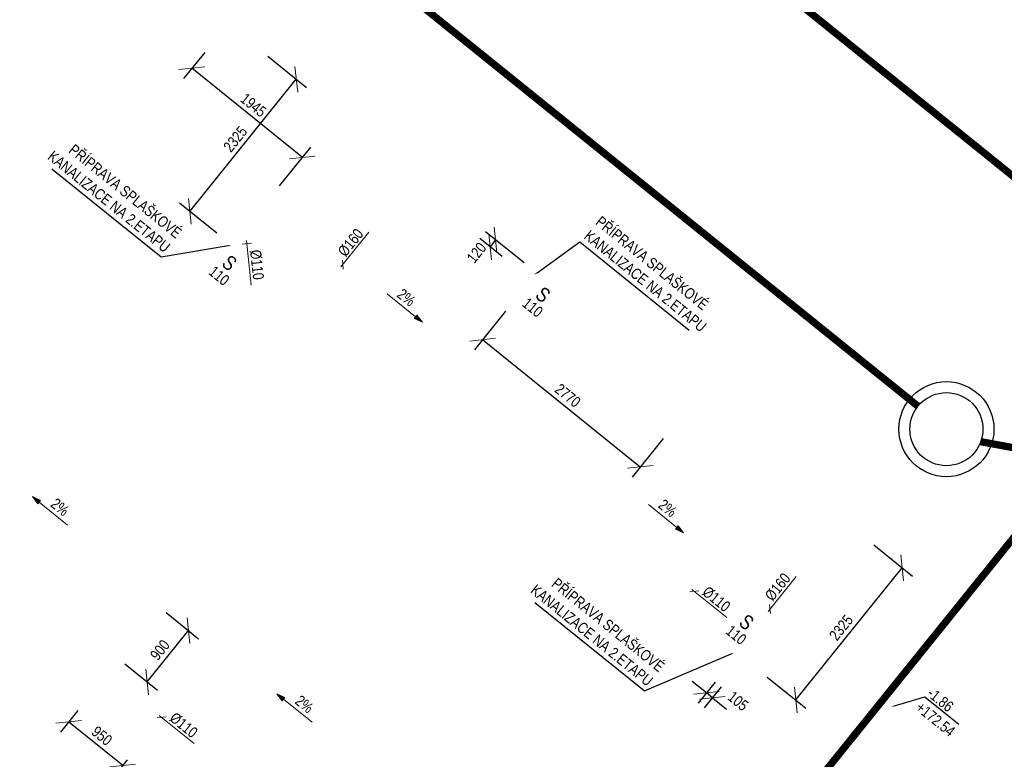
# Model space of a CAD drawing. Header units: millimetres. Extents: x -596506442 to -596040348, y -1160311056 to -1159813945.
# Tile 5 of 77: x -596359342 to -596345869, y -1160114137 to -1160104017. Entities that reach past the tile are written whole.
import ezdxf
from ezdxf import colors
from ezdxf.entities.mleader import LeaderData, LeaderLine
from ezdxf.math import Vec2, Vec3

# ---------------------------------------------------------------- set-up
doc = ezdxf.new("R2010")
doc.units = ezdxf.units.MM
doc.layers.get('Defpoints').update_dxf_attribs({"color": 220})
for name, color, linetype in [('obrys', 7, 'Continuous'), ('TP_03_KS-Potrubí nové', 20, 'KANVSVO'), ('TP_04_KD-Potrubí nové', 106, 'KANVDVO')]:
    doc.layers.add(name, color=color, linetype=linetype)
doc.layers.add('ZTI-potr_studena-popis', color=7, linetype='Continuous', lineweight=13)
doc.layers.add('ZTI-voda-popis', color=7, linetype='Continuous', lineweight=15)
doc.styles.add('ARIAL', font='arial.ttf', dxfattribs={"width": 0.8})
doc.styles.get("Standard").update_dxf_attribs({"font": 'ic-simplex.shx', "width": 0.8})
doc.linetypes.add('KANVDVO', pattern='A,7,-6.5,[8,civil.shx,S=1,R=0,X=0,Y=0],-6.5', length=20)
doc.linetypes.add('KANVSVO', pattern='A,7,-6.5,[9,civil.shx,S=1,R=0,X=0,Y=0],-6.5', length=20)
doc.dimstyles.new('CADKON', dxfattribs={"dimscale": 100, "dimtxt": 2.5, "dimasz": 2.5, "dimexe": 1.8, "dimexo": 5, "dimgap": 0.6, "dimtad": 1, "dimrnd": 1, "dimtxsty": 'Standard', "dimblk1": 'OBLIQUE', "dimblk2": 'OBLIQUE', "dimsah": 1, "dimcen": 2.5, "dimadec": 1, "dimazin": 2, "dimtfac": 1, "dimtdec": 4, "dimtix": 1, "dimtmove": 2, "dimatfit": 3, "dimldrblk": 'OPEN30', "dimfxl": 5, "dimfxlon": 1, "dimtfill": 1, "dimtolj": 1, "dimarcsym": 0})

# ---------------------------------------------------------------- blocks, each defined once
blk = doc.blocks.new('_OBLIQUE')
at = {"color": 0, "linetype": 'ByBlock'}
blk.add_line((-0.5, -0.5), (0.5, 0.5), dxfattribs=at)
blk = doc.blocks.new('*D60')
at = {"layer": 'Defpoints', "color": 0, "transparency": 16777216}
for p in [(-596356497, -1160104074), (-596355557, -1160104832), (-596356257, -1160107252)]:
    blk.add_point(p, dxfattribs=at)
at = {"layer": 'ZTI-potr_studena-popis', "color": 0, "lineweight": -2, "transparency": 16777216}
for p, q in [((-596355946, -1160104518), (-596355417, -1160104945)), ((-596357015, -1160106641), (-596355557, -1160104832)), ((-596356646, -1160106938), (-596357155, -1160106528))]:
    blk.add_line(p, q, dxfattribs=at)
at = {"layer": 'ZTI-potr_studena-popis', "color": 0, "lineweight": -2, "transparency": 16777216, "xscale": 250, "yscale": 250, "zscale": 250}
for p, rotation in [((-596355557, -1160104832), 51.12237106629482), ((-596357015, -1160106641), 231.1223710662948)]:
    blk.add_blockref('_OBLIQUE', p, dxfattribs=dict(at, rotation=rotation))
at = {"layer": 'ZTI-potr_studena-popis', "color": 0, "transparency": 16777216, "insert": (-596356392, -1160105651), "char_height": 150, "attachment_point": 5, "rotation": 51.1224, "style": 'ARIAL', "bg_fill": 3, "box_fill_scale": 1.1, "bg_fill_color": 256, "bg_fill_true_color": 13158600, "bg_fill_transparency": 0}
blk.add_mtext('\\A1;2325', dxfattribs=at)
blk = doc.blocks.new('_Open30')
at = {"color": 0, "lineweight": -2}
for p, q in [((-1, 0.268), (0, 0)), ((0, 0), (-1, -0.268)), ((0, 0), (-1, 0))]:
    blk.add_line(p, q, dxfattribs=at)
blk = doc.blocks.new('*D61')
at = {"layer": 'Defpoints', "color": 0, "transparency": 16777216}
for p in [(-596352352, -1160107571), (-596350113, -1160109221)]:
    blk.add_point(p, dxfattribs=at)
at = {"layer": 'ZTI-potr_studena-popis', "color": 0, "lineweight": -2, "transparency": 16777216}
for p, q in [((-596352441, -1160107345), (-596352970, -1160106918)), ((-596352741, -1160107258), (-596353046, -1160107012)), ((-596352830, -1160107031), (-596352906, -1160107125))]:
    blk.add_line(p, q, dxfattribs=at)
at = {"layer": 'ZTI-potr_studena-popis', "color": 0, "transparency": 16777216, "insert": (-596353091, -1160107205), "char_height": 150, "attachment_point": 5, "rotation": 51.1224, "style": 'ARIAL', "bg_fill": 3, "box_fill_scale": 1.1, "bg_fill_color": 256, "bg_fill_true_color": 13158600, "bg_fill_transparency": 0}
blk.add_mtext('\\A1;120', dxfattribs=at)
at = {"layer": 'Defpoints', "color": 0, "transparency": 16777216}
blk.add_point((-596352906, -1160107125), dxfattribs=at)
at = {"layer": 'ZTI-potr_studena-popis', "color": 0, "lineweight": -2, "transparency": 16777216, "xscale": 250, "yscale": 250, "zscale": 250}
for p, rotation in [((-596352906, -1160107125), 231.1223710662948), ((-596352830, -1160107031), 51.12237106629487)]:
    blk.add_blockref('_OBLIQUE', p, dxfattribs=dict(at, rotation=rotation))
blk = doc.blocks.new('spád')
h = blk.add_hatch(color=256)
h.dxf.hatch_style = 1
h.paths.add_polyline_path([(126994, 9932), (126874, 9962), (126874, 9902)])
at = {"layer": 'ZTI-potr_studena-popis'}
blk.add_line((126374, 9932), (126874, 9932), dxfattribs=at)
blk.add_lwpolyline([(126874, 9962), (126994, 9932), (126874, 9902), (126874, 9962)], dxfattribs=at)
blk = doc.blocks.new('*D72')
at = {"layer": 'Defpoints', "color": 0, "transparency": 16777216}
for p in [(-596358233, -1160113079), (-596358673, -1160113624), (-596357556, -1160113754)]:
    blk.add_point(p, dxfattribs=at)
at = {"layer": 'ZTI-potr_studena-popis', "color": 0, "lineweight": -2, "transparency": 16777216}
for p, q in [((-596358547, -1160113468), (-596358786, -1160113764)), ((-596357932, -1160114221), (-596358673, -1160113624)), ((-596357870, -1160114143), (-596358045, -1160114361))]:
    blk.add_line(p, q, dxfattribs=at)
at = {"layer": 'ZTI-potr_studena-popis', "color": 0, "lineweight": -2, "transparency": 16777216, "xscale": 250, "yscale": 250, "zscale": 250}
for p, rotation in [((-596358673, -1160113624), 141.1223710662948), ((-596357932, -1160114221), 321.1223710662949)]:
    blk.add_blockref('_OBLIQUE', p, dxfattribs=dict(at, rotation=rotation))
at = {"layer": 'ZTI-potr_studena-popis', "color": 0, "transparency": 16777216, "insert": (-596358217, -1160113816), "char_height": 150, "attachment_point": 5, "rotation": 321.1224, "style": 'ARIAL', "bg_fill": 3, "box_fill_scale": 1.1, "bg_fill_color": 256, "bg_fill_true_color": 13158600, "bg_fill_transparency": 0}
blk.add_mtext('\\A1;950', dxfattribs=at)
blk = doc.blocks.new('*D75')
at = {"layer": 'Defpoints', "color": 0, "transparency": 16777216}
for p in [(-596356497, -1160104074), (-596356987, -1160104682), (-596356441, -1160107103)]:
    blk.add_point(p, dxfattribs=at)
at = {"layer": 'ZTI-potr_studena-popis', "color": 0, "lineweight": -2, "transparency": 16777216}
for p, q in [((-596356810, -1160104464), (-596357100, -1160104822)), ((-596355473, -1160105903), (-596356987, -1160104682)), ((-596355787, -1160106292), (-596355360, -1160105762))]:
    blk.add_line(p, q, dxfattribs=at)
at = {"layer": 'ZTI-potr_studena-popis', "color": 0, "lineweight": -2, "transparency": 16777216, "xscale": 250, "yscale": 250, "zscale": 250}
for p, rotation in [((-596356987, -1160104682), 141.1223710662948), ((-596355473, -1160105903), 321.1223710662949)]:
    blk.add_blockref('_OBLIQUE', p, dxfattribs=dict(at, rotation=rotation))
at = {"layer": 'ZTI-potr_studena-popis', "color": 0, "transparency": 16777216, "insert": (-596356144, -1160105186), "char_height": 150, "attachment_point": 5, "rotation": 321.1224, "style": 'ARIAL', "bg_fill": 3, "box_fill_scale": 1.1, "bg_fill_color": 256, "bg_fill_true_color": 13158600, "bg_fill_transparency": 0}
blk.add_mtext('\\A1;1945', dxfattribs=at)
blk = doc.blocks.new('*D76')
at = {"layer": 'Defpoints', "color": 0, "transparency": 16777216}
for p in [(-596352347, -1160107575), (-596350113, -1160109221), (-596350850, -1160110135)]:
    blk.add_point(p, dxfattribs=at)
at = {"layer": 'ZTI-potr_studena-popis', "color": 0, "lineweight": -2, "transparency": 16777216}
for p, q in [((-596352694, -1160108006), (-596353121, -1160108535)), ((-596353008, -1160108395), (-596350850, -1160110135)), ((-596350536, -1160109746), (-596350963, -1160110275))]:
    blk.add_line(p, q, dxfattribs=at)
at = {"layer": 'ZTI-potr_studena-popis', "color": 0, "lineweight": -2, "transparency": 16777216, "xscale": 250, "yscale": 250, "zscale": 250}
for p, rotation in [((-596353008, -1160108395), 141.1223710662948), ((-596350850, -1160110135), 321.1223710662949)]:
    blk.add_blockref('_OBLIQUE', p, dxfattribs=dict(at, rotation=rotation))
at = {"layer": 'ZTI-potr_studena-popis', "color": 0, "transparency": 16777216, "insert": (-596351843, -1160109159), "char_height": 150, "attachment_point": 5, "rotation": 321.1224, "style": 'ARIAL', "bg_fill": 3, "box_fill_scale": 1.1, "bg_fill_color": 256, "bg_fill_true_color": 13158600, "bg_fill_transparency": 0}
blk.add_mtext('\\A1;2770', dxfattribs=at)
blk = doc.blocks.new('*D77')
at = {"layer": 'Defpoints', "color": 0, "transparency": 16777216}
for p in [(-596349512, -1160112689), (-596349430, -1160112756), (-596349946, -1160113227)]:
    blk.add_point(p, dxfattribs=at)
at = {"layer": 'ZTI-potr_studena-popis', "color": 0, "lineweight": -2, "transparency": 16777216}
for p, q in [((-596349946, -1160113227), (-596350141, -1160113071)), ((-596349826, -1160113079), (-596350059, -1160113368)), ((-596349744, -1160113145), (-596349977, -1160113434)), ((-596349864, -1160113294), (-596349946, -1160113227)), ((-596349864, -1160113294), (-596349669, -1160113451))]:
    blk.add_line(p, q, dxfattribs=at)
at = {"layer": 'ZTI-potr_studena-popis', "color": 0, "lineweight": -2, "transparency": 16777216, "xscale": 250, "yscale": 250, "zscale": 250, "rotation": 321.1223710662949}
blk.add_blockref('_OBLIQUE', (-596349946, -1160113227), dxfattribs=at)
at = {"layer": 'ZTI-potr_studena-popis', "color": 0, "transparency": 16777216, "insert": (-596349512, -1160113340), "char_height": 150, "attachment_point": 5, "rotation": 321.1224, "style": 'ARIAL', "bg_fill": 3, "box_fill_scale": 1.1, "bg_fill_color": 256, "bg_fill_true_color": 13158600, "bg_fill_transparency": 0}
blk.add_mtext('\\A1;105', dxfattribs=at)
at = {"layer": 'ZTI-potr_studena-popis', "color": 0, "lineweight": -2, "transparency": 16777216, "xscale": 250, "yscale": 250, "zscale": 250, "rotation": 141.1223710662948}
blk.add_blockref('_OBLIQUE', (-596349864, -1160113294), dxfattribs=at)
blk = doc.blocks.new('*D78')
at = {"layer": 'Defpoints', "color": 0, "transparency": 16777216}
for p in [(-596348089, -1160110853), (-596347266, -1160111517), (-596349512, -1160112689)]:
    blk.add_point(p, dxfattribs=at)
at = {"layer": 'ZTI-potr_studena-popis', "color": 0, "lineweight": -2, "transparency": 16777216}
for p, q in [((-596347655, -1160111203), (-596347125, -1160111630)), ((-596348723, -1160113325), (-596347266, -1160111517)), ((-596349113, -1160113012), (-596348583, -1160113438))]:
    blk.add_line(p, q, dxfattribs=at)
at = {"layer": 'ZTI-potr_studena-popis', "color": 0, "lineweight": -2, "transparency": 16777216, "xscale": 250, "yscale": 250, "zscale": 250}
for p, rotation in [((-596347266, -1160111517), 51.12237106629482), ((-596348723, -1160113325), 231.1223710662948)]:
    blk.add_blockref('_OBLIQUE', p, dxfattribs=dict(at, rotation=rotation))
at = {"layer": 'ZTI-potr_studena-popis', "color": 0, "transparency": 16777216, "insert": (-596348101, -1160112335), "char_height": 150, "attachment_point": 5, "rotation": 51.1224, "style": 'ARIAL', "bg_fill": 3, "box_fill_scale": 1.1, "bg_fill_color": 256, "bg_fill_true_color": 13158600, "bg_fill_transparency": 0}
blk.add_mtext('\\A1;2325', dxfattribs=at)
blk = doc.blocks.new('*D86')
at = {"layer": 'Defpoints', "color": 0, "transparency": 16777216}
for p in [(-596357729, -1160111816), (-596357034, -1160112376), (-596358294, -1160112517)]:
    blk.add_point(p, dxfattribs=at)
at = {"layer": 'ZTI-potr_studena-popis', "color": 0, "lineweight": -2, "transparency": 16777216}
for p, q in [((-596357339, -1160112130), (-596356894, -1160112489)), ((-596357599, -1160113077), (-596357034, -1160112376)), ((-596357904, -1160112831), (-596357459, -1160113190))]:
    blk.add_line(p, q, dxfattribs=at)
at = {"layer": 'ZTI-potr_studena-popis', "color": 0, "lineweight": -2, "transparency": 16777216, "xscale": 250, "yscale": 250, "zscale": 250}
for p, rotation in [((-596357034, -1160112376), 51.12237106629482), ((-596357599, -1160113077), 231.1223710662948)]:
    blk.add_blockref('_OBLIQUE', p, dxfattribs=dict(at, rotation=rotation))
at = {"layer": 'ZTI-potr_studena-popis', "color": 0, "transparency": 16777216, "insert": (-596357423, -1160112641), "char_height": 150, "attachment_point": 5, "rotation": 51.1224, "style": 'ARIAL', "bg_fill": 3, "box_fill_scale": 1.1, "bg_fill_color": 256, "bg_fill_true_color": 13158600, "bg_fill_transparency": 0}
blk.add_mtext('\\A1;900', dxfattribs=at)

msp = doc.modelspace()

# ---------------------------------------------------------------- linework, layer by layer
at = {"color": 252}
for radius in [650, 500]:
    msp.add_circle((-596346661.124, -1160109619.633), radius, dxfattribs=at)
at = {"layer": 'TP_03_KS-Potrubí nové', "color": 252, "const_width": 100}
msp.add_lwpolyline([(-596343717.975, -1160107796.956), (-596349268.378, -1160103322.005)], dxfattribs=at)
at = {"layer": 'TP_04_KD-Potrubí nové', "color": 252, "const_width": 100}
msp.add_lwpolyline([(-596346191.41, -1160109791.006), (-596342654.123, -1160110442.174)], dxfattribs=at)

# ---------------------------------------------------------------- block references
at = {"layer": 'ZTI-potr_studena-popis', "rotation": 321.1223710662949}
for p in [(-596458929.764, -1160036179.732), (-596455354.779, -1160039062.077)]:
    msp.add_blockref('spád', p, dxfattribs=at)
at = {"layer": 'ZTI-potr_studena-popis', "xscale": -1, "rotation": 321.1223710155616}
for p in [(-596266539.422, -1160197984.028), (-596263194.968, -1160200680.507)]:
    msp.add_blockref('spád', p, dxfattribs=at)

# ---------------------------------------------------------------- texts
at = {"layer": 'obrys', "char_height": 200, "width": 3467.51018, "attachment_point": 1, "rotation": 321.1223711}
for insert in [(-596476703.894, -1159957750.085), (-596477780.801, -1159959085.778)]:
    msp.add_mtext('\\pi2798.69709;{\\fArial|b0|i0|c238|p34;KKV50\\P\\pi1200.00677;BEZ OVLÁDACÍ PÁKY}', dxfattribs=dict(at, insert=insert))

# ---------------------------------------------------------------- next in the draw order: texts
at = {"char_height": 150, "width": 142.54692, "attachment_point": 2, "line_spacing_factor": 0.8, "style": 'ARIAL', "bg_fill": 3, "box_fill_scale": 1, "bg_fill_color": 256, "bg_fill_transparency": 0}
for insert, rotation in [((-596354004.591, -1160107759.029), 321.1223711), ((-596358743.701, -1160110626.952), 321.122371), ((-596350429.606, -1160110641.375), 321.1223711), ((-596355399.247, -1160113323.431), 321.122371)]:
    msp.add_mtext('2%', dxfattribs=dict(at, insert=insert, rotation=rotation))
at = {"layer": 'ZTI-voda-popis', "ltscale": 20, "char_height": 150, "width": 494.33998, "attachment_point": 1, "style": 'ARIAL', "bg_fill": 3, "box_fill_scale": 1, "bg_fill_color": 256, "bg_fill_transparency": 0}
for s, insert, rotation in [('%%C160', (-596355002.373, -1160107178.468), 51.122371), ('%%C160', (-596349158.108, -1160111890.431), 51.122371), ('%%C110', (-596357210.175, -1160113479.866), 321.1179224)]:
    msp.add_mtext(s, dxfattribs=dict(at, insert=insert, rotation=rotation))

# ---------------------------------------------------------------- next in the draw order: dimensions: what is measured, and where the dimension line sits
at = {"layer": 'ZTI-potr_studena-popis'}
for base, p1, p2, angle, picture, middle in [((-596355556.69, -1160104832.326), (-596356256.734, -1160107251.59), (-596356496.632, -1160104074.494), 51.1223711, '*D60', (-596356392.01, -1160105650.684)), ((-596358672.533, -1160113624.125), (-596357555.754, -1160113753.808), (-596358233.172, -1160113079.183), 321.1223711, '*D72', (-596358216.712, -1160113816.183))]:
    dim = msp.add_linear_dim(base=base, p1=p1, p2=p2, angle=angle, dimstyle='CADKON', override={"dimtxt": 1.5, "dimrnd": 5, "dimtxsty": 'ARIAL'}, dxfattribs=at)
    dim.commit()
    dim.dimension.update_dxf_attribs({"geometry": picture, "text_midpoint": middle})
for base, p1, p2, angle, picture, middle in [((-596352905.806, -1160107124.64), (-596350113.028, -1160109221.299), (-596352351.64, -1160107571.439), 51.1223711, '*D61', (-596353091.358, -1160107205.37)), ((-596349946.127, -1160113227.436), (-596349430.086, -1160112755.601), (-596349512.279, -1160112689.333), 321.1223711, '*D77', (-596349511.884, -1160113339.907))]:
    dim = msp.add_linear_dim(base=base, p1=p1, p2=p2, angle=angle, dimstyle='CADKON', override={"dimtxt": 1.5, "dimrnd": 5, "dimtxsty": 'ARIAL'}, dxfattribs=at)
    dim.commit()
    dim.dimension.update_dxf_attribs({"geometry": picture, "text_midpoint": middle, "dimtype": 160})

# ---------------------------------------------------------------- next in the draw order: linework, layer by layer
at = {"layer": 'ZTI-voda-popis', "ltscale": 20}
for p, q in [((-596354927.428, -1160107306.817), (-596354914.096, -1160107431.104)), ((-596349083.163, -1160112018.78), (-596349069.831, -1160112143.067)), ((-596357338.53, -1160113554.801), (-596357462.818, -1160113568.123))]:
    msp.add_line(p, q, dxfattribs=at)
for points in [[(-596354563.179, -1160106925.448), (-596354946.477, -1160107400.854)], [(-596348718.914, -1160111637.412), (-596349102.212, -1160112112.818)], [(-596356957.19, -1160113919.079), (-596357432.566, -1160113535.745)]]:
    msp.add_lwpolyline(points, dxfattribs=at)

# ---------------------------------------------------------------- next in the draw order: texts
at = {"layer": 'ZTI-voda-popis', "ltscale": 20, "insert": (-596356041.746, -1160107157.996), "char_height": 150, "width": 494.33998, "attachment_point": 1, "rotation": 276.1179224, "style": 'ARIAL', "bg_fill": 3, "box_fill_scale": 1, "bg_fill_color": 256, "bg_fill_transparency": 0}
msp.add_mtext('%%C110', dxfattribs=at)

# ---------------------------------------------------------------- next in the draw order: dimensions: what is measured, and where the dimension line sits
at = {"layer": 'ZTI-potr_studena-popis'}
for base, p1, p2, angle, picture, middle in [((-596356986.582, -1160104682.181), (-596356440.835, -1160107103.158), (-596356496.632, -1160104074.494), 321.1223711, '*D75', (-596356144.004, -1160105186.063)), ((-596350849.767, -1160110135.079), (-596352347.086, -1160107575.11), (-596350113.028, -1160109221.299), 321.1223711, '*D76', (-596351843.191, -1160109158.677)), ((-596357034.052, -1160112376.147), (-596358293.503, -1160112516.724), (-596357728.645, -1160111816.128), 51.1223711, '*D86', (-596357422.812, -1160112640.715))]:
    dim = msp.add_linear_dim(base=base, p1=p1, p2=p2, angle=angle, dimstyle='CADKON', override={"dimtxt": 1.5, "dimrnd": 5, "dimtxsty": 'ARIAL'}, dxfattribs=at)
    dim.commit()
    dim.dimension.update_dxf_attribs({"geometry": picture, "text_midpoint": middle})

# ---------------------------------------------------------------- next in the draw order: linework, layer by layer
at = {"layer": 'ZTI-voda-popis', "ltscale": 20}
msp.add_line((-596356172.001, -1160107074.327), (-596356296.289, -1160107087.649), dxfattribs=at)
msp.add_lwpolyline([(-596356173.429, -1160107647.454), (-596356238.512, -1160107040.254)], dxfattribs=at)

# ---------------------------------------------------------------- next in the draw order: dimensions: what is measured, and where the dimension line sits
at = {"layer": 'ZTI-potr_studena-popis'}
dim = msp.add_linear_dim(base=(-596347265.512, -1160111517.12), p1=(-596349512.279, -1160112689.333), p2=(-596348088.959, -1160110853.213), angle=51.1223711, dimstyle='CADKON', override={"dimtxt": 1.5, "dimrnd": 5, "dimtxsty": 'ARIAL'}, dxfattribs=at)
dim.commit()
dim.dimension.update_dxf_attribs({"geometry": '*D78', "text_midpoint": (-596348100.832, -1160112335.478)})

# ---------------------------------------------------------------- next in the draw order: leaders
ml = msp.add_multileader_mtext('Standard')
ml.set_content('PŘÍPRAVA SPLAŠKOVÉ\\PKANALIZACE NA 2.ETAPU', color=256, style='ARIAL')
ml.set_leader_properties()
ml.build(insert=Vec2(0, 0))
ml.multileader.update_dxf_attribs({"text_left_attachment_type": 5, "text_right_attachment_type": 5, "dogleg_length": 0.36, "arrow_head_size": 50})
ctx = ml.context
ctx.base_point, ctx.char_height, ctx.arrow_head_size, ctx.landing_gap_size, ctx.plane_origin, ctx.plane_x_axis, ctx.plane_y_axis = Vec3(-596358996.261, -1160105985.94), 150, 50, 0.09, Vec3(-596356406.313, -1160107060.342), Vec3(0.778488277, -0.627659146), Vec3(0.627659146, 0.778488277)
ctx.left_attachment, ctx.right_attachment, ctx.text_align_type = 5, 5, 2
notes = []
notes.append((ctx, [(1, (1, 1, 0), (-596357405.876, -1160107268.193), (-0.778488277, 0.627659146), 0.36, [(0, [(-596356440.835, -1160107103.158)], 0, [])])]))
ctx.mtext.insert, ctx.mtext.text_direction, ctx.mtext.rotation, ctx.mtext.alignment, ctx.mtext.flow_direction = Vec3(-596357110.966, -1160106901.698), Vec3(0.778488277, -0.627659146), 5.604642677, 3, 5
ctx.mtext.has_bg_fill, ctx.mtext.bg_color, ctx.mtext.bg_scale_factor, ctx.mtext.bg_transparency, ctx.mtext.use_window_bg_color = 1, -1027028792, 1.5, 0, 1
ml = msp.add_multileader_mtext('Standard')
ml.set_content('PŘÍPRAVA SPLAŠKOVÉ\\PKANALIZACE NA 2.ETAPU', color=256, style='ARIAL')
ml.set_leader_properties()
ml.build(insert=Vec2(0, 0))
ml.multileader.update_dxf_attribs({"text_left_attachment_type": 5, "text_right_attachment_type": 6, "dogleg_length": 0.36, "arrow_head_size": 50})
ctx = ml.context
ctx.base_point, ctx.char_height, ctx.arrow_head_size, ctx.landing_gap_size, ctx.plane_origin, ctx.plane_x_axis, ctx.plane_y_axis = Vec3(-596351676.998, -1160107058.126), 150, 50, 0.09, Vec3(-596352302.734, -1160107508.031), Vec3(0.778488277, -0.627659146), Vec3(0.627659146, 0.778488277)
ctx.left_attachment, ctx.right_attachment = 5, 6
notes.append((ctx, [(0, (1, 1, 0), (-596351677.278, -1160107057.9), (0.778488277, -0.627659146), 0.36, [(0, [(-596352302.734, -1160107508.031)], 0, [])])]))
ctx.mtext.insert, ctx.mtext.text_direction, ctx.mtext.rotation, ctx.mtext.flow_direction = Vec3(-596351381.667, -1160106691.969), Vec3(0.778488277, -0.627659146), 5.604642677, 5
ctx.mtext.has_bg_fill, ctx.mtext.bg_color, ctx.mtext.bg_scale_factor, ctx.mtext.bg_transparency, ctx.mtext.use_window_bg_color = 1, -1027028792, 1.5, 0, 1
for ctx, leaders in notes:
    for number, flags, end, landing, length, lines in leaders:
        leader = LeaderData()
        leader.index, (leader.has_last_leader_line, leader.has_dogleg_vector, leader.attachment_direction) = number, flags
        leader.last_leader_point, leader.dogleg_vector, leader.dogleg_length = Vec3(end), Vec3(landing), length
        for number, points, colour, breaks in lines:
            line = LeaderLine()
            line.index, line.vertices, line.color, line.breaks = number, Vec3.list(points), colors.encode_raw_color(colour), breaks
            leader.lines.append(line)
        ctx.leaders.append(leader)

# ---------------------------------------------------------------- next in the draw order: texts
at = {"char_height": 200, "width": 285.09383, "attachment_point": 2, "rotation": 321.1223711, "line_spacing_factor": 0.8, "style": 'ARIAL', "bg_fill": 3, "box_fill_scale": 1, "bg_fill_color": 256, "bg_fill_transparency": 0}
for insert in [(-596356408.366, -1160107267.508), (-596352118.194, -1160107701.242)]:
    msp.add_mtext('\\A1;S', dxfattribs=dict(at, insert=insert))
at = {"layer": 'ZTI-voda-popis', "ltscale": 20, "insert": (-596349920.683, -1160111755.973), "char_height": 150, "width": 494.33998, "attachment_point": 1, "rotation": 321.1179224, "style": 'ARIAL', "bg_fill": 3, "box_fill_scale": 1, "bg_fill_color": 256, "bg_fill_transparency": 0}
msp.add_mtext('%%C110', dxfattribs=at)

# ---------------------------------------------------------------- next in the draw order: leaders
at = {"layer": 'ZTI-potr_studena-popis'}
ml = msp.add_multileader_mtext('Standard', dxfattribs=at)
ml.set_content('-1.86\\P+172.54', color=256, style='ARIAL')
ml.set_leader_properties()
ml.build(insert=Vec2(0, 0))
ml.multileader.update_dxf_attribs({"text_left_attachment_type": 6, "text_right_attachment_type": 6, "dogleg_length": 0.36, "arrow_head_size": 50})
ctx = ml.context
ctx.base_point, ctx.char_height, ctx.arrow_head_size, ctx.landing_gap_size, ctx.plane_origin, ctx.plane_x_axis, ctx.plane_y_axis = Vec3(-596346957.127, -1160113282.341), 150, 50, 0.09, Vec3(-596347230.139, -1160113569.557), Vec3(0.778488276, -0.627659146), Vec3(0.627659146, 0.778488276)
ctx.left_attachment, ctx.right_attachment = 6, 6
notes = []
notes.append((ctx, [(1, (1, 1, 0), (-596346957.407, -1160113282.115), (0.778488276, -0.627659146), 0.36, [(0, [(-596347419.238, -1160113417.096)], 0, [])])]))
ctx.mtext.insert, ctx.mtext.text_direction, ctx.mtext.rotation, ctx.mtext.flow_direction = Vec3(-596346844.078, -1160113142.27), Vec3(0.778488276, -0.627659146), 5.604642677, 5
ctx.mtext.has_bg_fill, ctx.mtext.bg_color, ctx.mtext.bg_scale_factor, ctx.mtext.bg_transparency, ctx.mtext.use_window_bg_color = 1, -1027028792, 1.5, 0, 1
for ctx, leaders in notes:
    for number, flags, end, landing, length, lines in leaders:
        leader = LeaderData()
        leader.index, (leader.has_last_leader_line, leader.has_dogleg_vector, leader.attachment_direction) = number, flags
        leader.last_leader_point, leader.dogleg_vector, leader.dogleg_length = Vec3(end), Vec3(landing), length
        for number, points, colour, breaks in lines:
            line = LeaderLine()
            line.index, line.vertices, line.color, line.breaks = number, Vec3.list(points), colors.encode_raw_color(colour), breaks
            leader.lines.append(line)
        ctx.leaders.append(leader)

# ---------------------------------------------------------------- next in the draw order: linework, layer by layer
at = {"layer": 'TP_03_KS-Potrubí nové', "color": 252, "const_width": 100}
msp.add_lwpolyline([(-596348791.097, -1160114885.368), (-596343652.332, -1160108512.814)], dxfattribs=at)
at = {"layer": 'ZTI-voda-popis', "ltscale": 20}
msp.add_line((-596350049.038, -1160111830.908), (-596350173.326, -1160111844.23), dxfattribs=at)
msp.add_lwpolyline([(-596349667.698, -1160112195.186), (-596350143.074, -1160111811.851)], dxfattribs=at)

# ---------------------------------------------------------------- next in the draw order: texts
at = {"char_height": 150, "width": 142.54692, "attachment_point": 2, "rotation": 321.1223711, "line_spacing_factor": 0.8, "style": 'ARIAL', "bg_fill": 3, "box_fill_scale": 1, "bg_fill_color": 256, "bg_fill_transparency": 0}
for insert in [(-596356565.281, -1160107462.13), (-596352275.109, -1160107895.864)]:
    msp.add_mtext('110', dxfattribs=dict(at, insert=insert))

# ---------------------------------------------------------------- next in the draw order: linework, layer by layer
at = {"layer": 'TP_04_KD-Potrubí nové', "color": 252, "const_width": 100}
msp.add_lwpolyline([(-596373902.361, -1160087656.281), (-596347050.368, -1160109305.803)], dxfattribs=at)

# ---------------------------------------------------------------- next in the draw order: leaders
ml = msp.add_multileader_mtext('Standard')
ml.set_content('PŘÍPRAVA SPLAŠKOVÉ\\PKANALIZACE NA 2.ETAPU', color=256, style='ARIAL')
ml.set_leader_properties()
ml.build(insert=Vec2(0, 0))
ml.multileader.update_dxf_attribs({"text_left_attachment_type": 5, "text_right_attachment_type": 5, "dogleg_length": 0.36, "arrow_head_size": 50})
ctx = ml.context
ctx.base_point, ctx.char_height, ctx.arrow_head_size, ctx.landing_gap_size, ctx.plane_origin, ctx.plane_x_axis, ctx.plane_y_axis = Vec3(-596352388.904, -1160111919.753), 150, 50, 0.09, Vec3(-596349473.038, -1160112650.321), Vec3(0.778488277, -0.627659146), Vec3(0.627659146, 0.778488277)
ctx.left_attachment, ctx.right_attachment, ctx.text_align_type = 5, 5, 2
notes = []
notes.append((ctx, [(1, (1, 1, 0), (-596350798.52, -1160113202.007), (-0.778488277, 0.627659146), 0.36, [(0, [(-596349566.256, -1160112678.771)], 0, [])])]))
ctx.mtext.insert, ctx.mtext.text_direction, ctx.mtext.rotation, ctx.mtext.alignment, ctx.mtext.flow_direction = Vec3(-596350503.609, -1160112835.511), Vec3(0.778488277, -0.627659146), 5.604642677, 3, 5
ctx.mtext.has_bg_fill, ctx.mtext.bg_color, ctx.mtext.bg_scale_factor, ctx.mtext.bg_transparency, ctx.mtext.use_window_bg_color = 1, -1027028792, 1.5, 0, 1
for ctx, leaders in notes:
    for number, flags, end, landing, length, lines in leaders:
        leader = LeaderData()
        leader.index, (leader.has_last_leader_line, leader.has_dogleg_vector, leader.attachment_direction) = number, flags
        leader.last_leader_point, leader.dogleg_vector, leader.dogleg_length = Vec3(end), Vec3(landing), length
        for number, points, colour, breaks in lines:
            line = LeaderLine()
            line.index, line.vertices, line.color, line.breaks = number, Vec3.list(points), colors.encode_raw_color(colour), breaks
            leader.lines.append(line)
        ctx.leaders.append(leader)

# ---------------------------------------------------------------- next in the draw order: texts
at = {"insert": (-596349333.377, -1160112182.083), "char_height": 200, "width": 285.09383, "attachment_point": 2, "rotation": 321.1223711, "line_spacing_factor": 0.8, "style": 'ARIAL', "bg_fill": 3, "box_fill_scale": 1, "bg_fill_color": 256, "bg_fill_transparency": 0}
msp.add_mtext('\\A1;S', dxfattribs=at)

# ---------------------------------------------------------------- next in the draw order: texts
at = {"insert": (-596349490.292, -1160112376.705), "char_height": 150, "width": 142.54692, "attachment_point": 2, "rotation": 321.1223711, "line_spacing_factor": 0.8, "style": 'ARIAL', "bg_fill": 3, "box_fill_scale": 1, "bg_fill_color": 256, "bg_fill_transparency": 0}
msp.add_mtext('110', dxfattribs=at)

doc.saveas('drawing.dxf')
